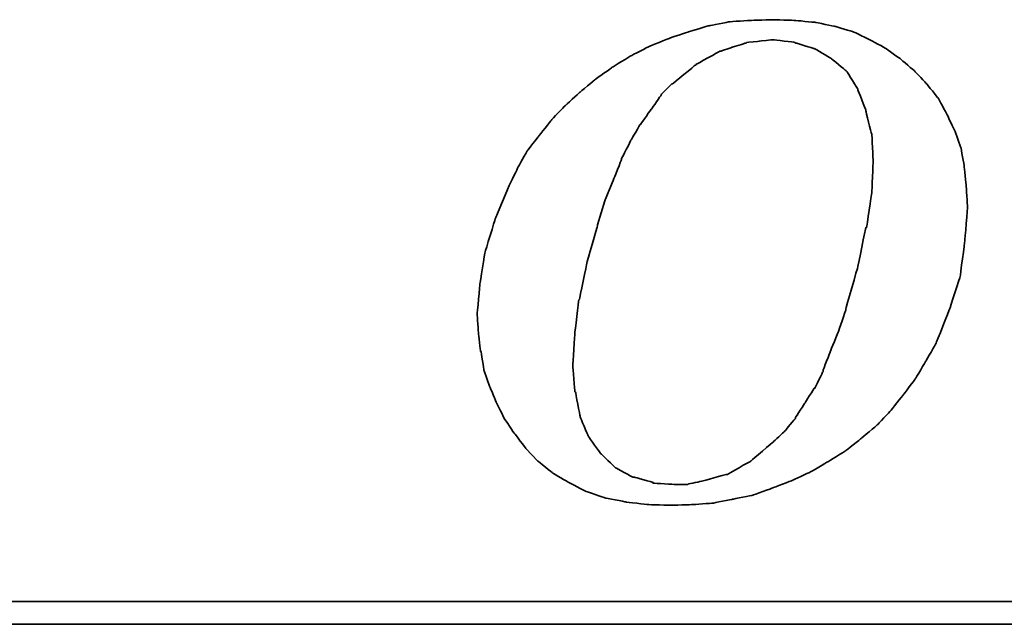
# Model space of a CAD drawing. Header units: millimetres. Extents: x 340 to 668, y 334 to 449.
# Tile 33 of 50: x 582.21 to 591.87, y 367.69 to 373.63. Entities that reach past the tile are written whole.
import ezdxf

# ---------------------------------------------------------------- set-up
doc = ezdxf.new("R2010")
doc.units = ezdxf.units.MM
doc.layers.add('DIM', color=4, linetype='Continuous')
doc.layers.add('layer 1', color=7, linetype='Continuous')

# ---------------------------------------------------------------- blocks, each defined once
blk = doc.blocks.new('TBI MOTION logo(完整正式版)')
at = {"layer": 'layer 1', "color": 22, "lineweight": 35}
for points, knots in [([(-11.34375, -6.98375), (-11.34375, -6.98375), (-10.91375, -7.43875), (-10.91375, -7.43875), (-10.91375, -7.43875), (-10.91375, -7.43875), (-10.38625, -7.87125), (-10.38625, -7.87125), (-10.38625, -7.87125), (-10.38625, -7.87125), (-9.81125, -8.20375), (-9.81125, -8.20375), (-9.81125, -8.20375), (-9.81125, -8.20375), (-9.21125, -8.51875), (-9.21125, -8.51875), (-9.21125, -8.51875), (-9.21125, -8.51875), (-8.51625, -8.75875), (-8.51625, -8.75875), (-8.51625, -8.75875), (-8.51625, -8.75875), (-7.77125, -8.90375), (-7.77125, -8.90375), (-7.77125, -8.90375), (-7.77125, -8.90375), (-6.97875, -8.99875), (-6.97875, -8.99875), (-6.97875, -8.99875), (-6.97875, -8.99875), (-6.14125, -9.02375), (-6.14125, -9.02375), (-6.14125, -9.02375), (-6.14125, -9.02375), (-5.37125, -8.99875), (-5.37125, -8.99875), (-5.37125, -8.99875), (-5.37125, -8.99875), (-4.65375, -8.94875), (-4.65375, -8.94875), (-4.65375, -8.94875), (-4.65375, -8.94875), (-3.93375, -8.80625), (-3.93375, -8.80625), (-3.93375, -8.80625), (-3.93375, -8.80625), (-3.21375, -8.66375), (-3.21375, -8.66375), (-3.21375, -8.66375), (-3.21375, -8.66375), (-2.49375, -8.39875), (-2.49375, -8.39875), (-2.49375, -8.39875), (-2.49375, -8.39875), (-1.79875, -8.13375), (-1.79875, -8.13375), (-1.79875, -8.13375), (-1.79875, -8.13375), (-1.17375, -7.84375), (-1.17375, -7.84375), (-1.17375, -7.84375), (-1.17375, -7.84375), (-0.52375, -7.46375), (-0.52375, -7.46375), (-0.52375, -7.46375), (-0.52375, -7.46375), (0.10124, -7.07875), (0.10124, -7.07875), (0.10124, -7.07875), (0.10124, -7.07875), (0.67625, -6.62375), (0.67625, -6.62375), (0.67625, -6.62375), (0.67625, -6.62375), (1.24874, -6.14375), (1.24874, -6.14375), (1.24874, -6.14375), (1.24874, -6.14375), (1.72874, -5.64125), (1.72874, -5.64125), (1.72874, -5.64125), (1.72874, -5.64125), (2.18624, -5.06375), (2.18624, -5.06375), (2.18624, -5.06375), (2.18624, -5.06375), (2.61625, -4.48874), (2.61625, -4.48874), (2.61625, -4.48874), (2.61625, -4.48874), (3.00125, -3.83874), (3.00125, -3.83874), (3.00125, -3.83874), (3.00125, -3.83874), (3.36124, -3.21374), (3.36124, -3.21374), (3.36124, -3.21374), (3.36124, -3.21374), (3.84374, -1.99125), (3.84374, -1.99125), (3.84374, -1.99125), (3.84374, -1.99125), (4.22625, -0.81875), (4.22625, -0.81875), (4.22625, -0.81875), (4.22625, -0.81875), (4.39125, 0.45624), (4.39125, 0.45624), (4.39125, 0.45624), (4.39125, 0.45624), (4.48874, 1.70124), (4.48874, 1.70124), (4.48874, 1.70124), (4.48874, 1.70124), (4.43874, 2.44625), (4.43874, 2.44625), (4.43874, 2.44625), (4.43874, 2.44625), (4.36874, 3.14125), (4.36874, 3.14125), (4.36874, 3.14125), (4.36874, 3.14125), (4.25125, 3.81125), (4.25125, 3.81125), (4.25125, 3.81125), (4.25125, 3.81125), (4.03124, 4.41125), (4.03124, 4.41125), (4.03124, 4.41125), (4.03124, 4.41125), (3.74374, 5.01125), (3.74374, 5.01125), (3.74374, 5.01125), (3.74374, 5.01125), (3.43124, 5.58875), (3.43124, 5.58875), (3.43124, 5.58875), (3.43124, 5.58875), (3.02625, 6.09125), (3.02625, 6.09125), (3.02625, 6.09125), (3.02625, 6.09125), (2.59374, 6.54875), (2.59374, 6.54875), (2.59374, 6.54875), (2.59374, 6.54875), (2.09124, 6.98125), (2.09124, 6.98125), (2.09124, 6.98125), (2.09124, 6.98125), (1.56124, 7.36625), (1.56124, 7.36625), (1.56124, 7.36625), (1.56124, 7.36625), (0.98624, 7.67625), (0.98624, 7.67625), (0.98624, 7.67625), (0.98624, 7.67625), (0.38624, 7.96375), (0.38624, 7.96375), (0.38624, 7.96375), (0.38624, 7.96375), (-0.25875, 8.15625), (-0.25875, 8.15625), (-0.25875, 8.15625), (-0.25875, 8.15625), (-0.98125, 8.30125), (-0.98125, 8.30125), (-0.98125, 8.30125), (-0.98125, 8.30125), (-1.70124, 8.37125), (-1.70124, 8.37125), (-1.70124, 8.37125), (-1.70124, 8.37125), (-2.49375, 8.39624), (-2.49375, 8.39624), (-2.49375, 8.39624), (-2.49375, 8.39624), (-3.28625, 8.37125), (-3.28625, 8.37125), (-3.28625, 8.37125), (-3.28625, 8.37125), (-4.05125, 8.32125), (-4.05125, 8.32125), (-4.05125, 8.32125), (-4.05125, 8.32125), (-4.77375, 8.18125), (-4.77375, 8.18125), (-4.77375, 8.18125), (-4.77375, 8.18125), (-5.51625, 7.96375), (-5.51625, 7.96375), (-5.51625, 7.96375), (-5.51625, 7.96375), (-6.21125, 7.72625), (-6.21125, 7.72625), (-6.21125, 7.72625), (-6.21125, 7.72625), (-6.92875, 7.43625), (-6.92875, 7.43625), (-6.92875, 7.43625), (-6.92875, 7.43625), (-7.57875, 7.10125), (-7.57875, 7.10125), (-7.57875, 7.10125), (-7.57875, 7.10125), (-8.24875, 6.69125), (-8.24875, 6.69125), (-8.24875, 6.69125), (-8.24875, 6.69125), (-8.84875, 6.26125), (-8.84875, 6.26125), (-8.84875, 6.26125), (-8.84875, 6.26125), (-9.42625, 5.78125), (-9.42625, 5.78125), (-9.42625, 5.78125), (-9.42625, 5.78125), (-9.95375, 5.30125), (-9.95375, 5.30125), (-9.95375, 5.30125), (-9.95375, 5.30125), (-10.43375, 4.79624), (-10.43375, 4.79624), (-10.43375, 4.79624), (-10.43375, 4.79624), (-10.88875, 4.22125), (-10.88875, 4.22125), (-10.88875, 4.22125), (-10.88875, 4.22125), (-11.29875, 3.69375), (-11.29875, 3.69375), (-11.29875, 3.69375), (-11.29875, 3.69375), (-11.63375, 3.09125), (-11.63375, 3.09125), (-11.63375, 3.09125), (-11.63375, 3.09125), (-11.91875, 2.49625), (-11.91875, 2.49625), (-11.91875, 2.49625), (-11.91875, 2.49625), (-12.44875, 1.24625), (-12.44875, 1.24625), (-12.44875, 1.24625), (-12.44875, 1.24625), (-12.80875, 0.06874), (-12.80875, 0.06874), (-12.80875, 0.06874), (-12.80875, 0.06874), (-12.99875, -1.07875), (-12.99875, -1.07875), (-12.99875, -1.07875), (-12.99875, -1.07875), (-13.09375, -2.18375), (-13.09375, -2.18375), (-13.09375, -2.18375), (-13.09375, -2.18375), (-13.04875, -2.85375), (-13.04875, -2.85375), (-13.04875, -2.85375), (-13.04875, -2.85375), (-12.97375, -3.50375), (-12.97375, -3.50375), (-12.97375, -3.50375), (-12.97375, -3.50375), (-12.95375, -3.50375), (-12.95375, -3.50375), (-12.95375, -3.50375), (-12.95375, -3.50375), (-12.85375, -4.17375), (-12.85375, -4.17375), (-12.85375, -4.17375), (-12.85375, -4.17375), (-12.63875, -4.77624), (-12.63875, -4.77624), (-12.63875, -4.77624), (-12.63875, -4.77624), (-12.39875, -5.35125), (-12.39875, -5.35125), (-12.39875, -5.35125), (-12.39875, -5.35125), (-12.11375, -5.92875), (-12.11375, -5.92875), (-12.11375, -5.92875), (-12.11375, -5.92875), (-11.75375, -6.45375), (-11.75375, -6.45375), (-11.75375, -6.45375), (-11.75375, -6.45375), (-11.34375, -6.98375), (-11.34375, -6.98375)], [0, 0, 0, 0, 0.01369863, 0.01369863, 0.01369863, 0.01369864, 0.02739726, 0.02739726, 0.02739726, 0.02739727, 0.04109589, 0.04109589, 0.04109589, 0.0410959, 0.05479452, 0.05479452, 0.05479452, 0.05479453, 0.06849315, 0.06849315, 0.06849315, 0.06849316, 0.08219178, 0.08219178, 0.08219178, 0.08219179, 0.09589041, 0.09589041, 0.09589041, 0.09589042, 0.10958904, 0.10958904, 0.10958904, 0.10958905, 0.12328767, 0.12328767, 0.12328767, 0.12328768, 0.1369863, 0.1369863, 0.1369863, 0.13698631, 0.15068493, 0.15068493, 0.15068493, 0.15068494, 0.16438356, 0.16438356, 0.16438356, 0.16438357, 0.17808219, 0.17808219, 0.17808219, 0.1780822, 0.19178082, 0.19178082, 0.19178082, 0.19178083, 0.20547945, 0.20547945, 0.20547945, 0.20547946, 0.21917808, 0.21917808, 0.21917808, 0.21917809, 0.23287671, 0.23287671, 0.23287671, 0.23287672, 0.24657534, 0.24657534, 0.24657534, 0.24657535, 0.26027397, 0.26027397, 0.26027397, 0.26027398, 0.2739726, 0.2739726, 0.2739726, 0.27397261, 0.28767123, 0.28767123, 0.28767123, 0.28767124, 0.30136986, 0.30136986, 0.30136986, 0.30136987, 0.31506849, 0.31506849, 0.31506849, 0.3150685, 0.32876712, 0.32876712, 0.32876712, 0.32876713, 0.34246575, 0.34246575, 0.34246575, 0.34246576, 0.35616438, 0.35616438, 0.35616438, 0.35616439, 0.36986301, 0.36986301, 0.36986301, 0.36986302, 0.38356164, 0.38356164, 0.38356164, 0.38356165, 0.39726027, 0.39726027, 0.39726027, 0.39726028, 0.4109589, 0.4109589, 0.4109589, 0.41095891, 0.42465753, 0.42465753, 0.42465753, 0.42465754, 0.43835616, 0.43835616, 0.43835616, 0.43835617, 0.45205479, 0.45205479, 0.45205479, 0.4520548, 0.46575342, 0.46575342, 0.46575342, 0.46575343, 0.47945205, 0.47945205, 0.47945205, 0.47945206, 0.49315068, 0.49315068, 0.49315068, 0.49315069, 0.50684932, 0.50684932, 0.50684932, 0.50684933, 0.52054795, 0.52054795, 0.52054795, 0.52054796, 0.53424658, 0.53424658, 0.53424658, 0.53424659, 0.54794521, 0.54794521, 0.54794521, 0.54794522, 0.56164384, 0.56164384, 0.56164384, 0.56164385, 0.57534247, 0.57534247, 0.57534247, 0.57534248, 0.5890411, 0.5890411, 0.5890411, 0.58904111, 0.60273973, 0.60273973, 0.60273973, 0.60273974, 0.61643836, 0.61643836, 0.61643836, 0.61643837, 0.63013699, 0.63013699, 0.63013699, 0.630137, 0.64383562, 0.64383562, 0.64383562, 0.64383563, 0.65753425, 0.65753425, 0.65753425, 0.65753426, 0.67123288, 0.67123288, 0.67123288, 0.67123289, 0.68493151, 0.68493151, 0.68493151, 0.68493152, 0.69863014, 0.69863014, 0.69863014, 0.69863015, 0.71232877, 0.71232877, 0.71232877, 0.71232878, 0.7260274, 0.7260274, 0.7260274, 0.72602741, 0.73972603, 0.73972603, 0.73972603, 0.73972604, 0.75342466, 0.75342466, 0.75342466, 0.75342467, 0.76712329, 0.76712329, 0.76712329, 0.7671233, 0.78082192, 0.78082192, 0.78082192, 0.78082193, 0.79452055, 0.79452055, 0.79452055, 0.79452056, 0.80821918, 0.80821918, 0.80821918, 0.80821919, 0.82191781, 0.82191781, 0.82191781, 0.82191782, 0.83561644, 0.83561644, 0.83561644, 0.83561645, 0.84931507, 0.84931507, 0.84931507, 0.84931508, 0.8630137, 0.8630137, 0.8630137, 0.86301371, 0.87671233, 0.87671233, 0.87671233, 0.87671234, 0.89041096, 0.89041096, 0.89041096, 0.89041097, 0.90410959, 0.90410959, 0.90410959, 0.9041096, 0.91780822, 0.91780822, 0.91780822, 0.91780823, 0.93150685, 0.93150685, 0.93150685, 0.93150686, 0.94520548, 0.94520548, 0.94520548, 0.94520549, 0.95890411, 0.95890411, 0.95890411, 0.95890412, 0.97260274, 0.97260274, 0.97260274, 0.97260275, 0.98630137, 0.98630137, 0.98630137, 0.98630138, 1, 1, 1, 1]), ([(-8.77875, 1.03124), (-8.77875, 1.03124), (-8.51625, 1.89625), (-8.51625, 1.89625), (-8.51625, 1.89625), (-8.51625, 1.89625), (-8.20375, 2.66375), (-8.20375, 2.66375), (-8.20375, 2.66375), (-8.20375, 2.66375), (-7.91625, 3.38125), (-7.91625, 3.38125), (-7.91625, 3.38125), (-7.91625, 3.38125), (-7.91625, 3.40624), (-7.91625, 3.40624), (-7.91625, 3.40624), (-7.91625, 3.40624), (-7.57875, 4.07624), (-7.57875, 4.07624), (-7.57875, 4.07624), (-7.57875, 4.07624), (-7.24375, 4.65125), (-7.24375, 4.65125), (-7.24375, 4.65125), (-7.24375, 4.65125), (-7.21875, 4.65125), (-7.21875, 4.65125), (-7.21875, 4.65125), (-7.21875, 4.65125), (-7.21875, 4.67624), (-7.21875, 4.67624), (-7.21875, 4.67624), (-7.21875, 4.67624), (-6.83625, 5.20375), (-6.83625, 5.20375), (-6.83625, 5.20375), (-6.83625, 5.20375), (-6.49875, 5.68625), (-6.49875, 5.68625), (-6.49875, 5.68625), (-6.49875, 5.68625), (-6.49875, 5.70625), (-6.49875, 5.70625), (-6.49875, 5.70625), (-6.49875, 5.70625), (-6.11625, 6.09125), (-6.11625, 6.09125), (-6.11625, 6.09125), (-6.11625, 6.09125), (-6.09125, 6.09125), (-6.09125, 6.09125), (-6.09125, 6.09125), (-6.09125, 6.09125), (-5.27375, 6.76625), (-5.27375, 6.76625), (-5.27375, 6.76625), (-5.27375, 6.76625), (-5.24875, 6.76625), (-5.24875, 6.76625), (-5.24875, 6.76625), (-5.24875, 6.76625), (-5.24875, 6.78625), (-5.24875, 6.78625), (-5.24875, 6.78625), (-5.24875, 6.78625), (-4.38875, 7.26624), (-4.38875, 7.26624), (-4.38875, 7.26624), (-4.38875, 7.26624), (-4.36125, 7.26624), (-4.36125, 7.26624), (-4.36125, 7.26624), (-4.36125, 7.26624), (-3.93375, 7.41125), (-3.93375, 7.41125), (-3.93375, 7.41125), (-3.93375, 7.41125), (-3.47375, 7.55625), (-3.47375, 7.55625), (-3.47375, 7.55625), (-3.47375, 7.55625), (-3.45375, 7.55625), (-3.45375, 7.55625), (-3.45375, 7.55625), (-3.45375, 7.55625), (-3.42875, 7.58124), (-3.42875, 7.58124), (-3.42875, 7.58124), (-3.42875, 7.58124), (-2.97375, 7.62625), (-2.97375, 7.62625), (-2.97375, 7.62625), (-2.97375, 7.62625), (-2.49375, 7.67625), (-2.49375, 7.67625), (-2.49375, 7.67625), (-2.49375, 7.67625), (-2.46875, 7.67625), (-2.46875, 7.67625), (-2.46875, 7.67625), (-2.46875, 7.67625), (-1.70124, 7.58124), (-1.70124, 7.58124), (-1.70124, 7.58124), (-1.70124, 7.58124), (-1.67875, 7.55625), (-1.67875, 7.55625), (-1.67875, 7.55625), (-1.67875, 7.55625), (-1.65375, 7.55625), (-1.65375, 7.55625), (-1.65375, 7.55625), (-1.65375, 7.55625), (-1.03125, 7.36625), (-1.03125, 7.36625), (-1.03125, 7.36625), (-1.03125, 7.36625), (-1.00625, 7.36625), (-1.00625, 7.36625), (-1.00625, 7.36625), (-1.00625, 7.36625), (-0.43124, 7.02624), (-0.43124, 7.02624), (-0.43124, 7.02624), (-0.43124, 7.02624), (-0.40625, 7.00624), (-0.40625, 7.00624), (-0.40625, 7.00624), (-0.40625, 7.00624), (0.12124, 6.57124), (0.12124, 6.57124), (0.12124, 6.57124), (0.12124, 6.57124), (0.14624, 6.54875), (0.14624, 6.54875), (0.14624, 6.54875), (0.14624, 6.54875), (0.17124, 6.52375), (0.17124, 6.52375), (0.17124, 6.52375), (0.17124, 6.52375), (0.55625, 5.89875), (0.55625, 5.89875), (0.55625, 5.89875), (0.55625, 5.89875), (0.55625, 5.87625), (0.55625, 5.87625), (0.55625, 5.87625), (0.55625, 5.87625), (0.84124, 5.15625), (0.84124, 5.15625), (0.84124, 5.15625), (0.84124, 5.15625), (0.84124, 5.13125), (0.84124, 5.13125), (0.84124, 5.13125), (0.84124, 5.13125), (1.03624, 4.31875), (1.03624, 4.31875), (1.03624, 4.31875), (1.03624, 4.31875), (1.05624, 4.31875), (1.05624, 4.31875), (1.05624, 4.31875), (1.05624, 4.31875), (1.05624, 4.29125), (1.05624, 4.29125), (1.05624, 4.29125), (1.05624, 4.29125), (1.10625, 3.33125), (1.10625, 3.33125), (1.10625, 3.33125), (1.10625, 3.33125), (1.10625, 3.30875), (1.10625, 3.30875), (1.10625, 3.30875), (1.10625, 3.30875), (1.05624, 2.20624), (1.05624, 2.20624), (1.05624, 2.20624), (1.05624, 2.20624), (1.05624, 2.18124), (1.05624, 2.18124), (1.05624, 2.18124), (1.05624, 2.18124), (0.86624, 0.93624), (0.86624, 0.93624), (0.86624, 0.93624), (0.86624, 0.93624), (0.84124, 0.93624), (0.84124, 0.93624), (0.84124, 0.93624), (0.84124, 0.93624), (0.55625, -0.45874), (0.55625, -0.45874), (0.55625, -0.45874), (0.55625, -0.45874), (0.12124, -1.99125), (0.12124, -1.99125), (0.12124, -1.99125), (0.12124, -1.99125), (0.12124, -2.01874), (0.12124, -2.01874), (0.12124, -2.01874), (0.12124, -2.01874), (-0.13874, -2.78375), (-0.13874, -2.78375), (-0.13874, -2.78375), (-0.13874, -2.78375), (-0.43124, -3.50375), (-0.43124, -3.50375), (-0.43124, -3.50375), (-0.43124, -3.50375), (-0.69375, -4.19875), (-0.69375, -4.19875), (-0.69375, -4.19875), (-0.69375, -4.19875), (-0.69375, -4.22375), (-0.69375, -4.22375), (-0.69375, -4.22375), (-0.69375, -4.22375), (-0.98125, -4.82374), (-0.98125, -4.82374), (-0.98125, -4.82374), (-0.98125, -4.82374), (-1.00625, -4.82374), (-1.00625, -4.82374), (-1.00625, -4.82374), (-1.00625, -4.82374), (-1.33875, -5.35125), (-1.33875, -5.35125), (-1.33875, -5.35125), (-1.33875, -5.35125), (-1.67875, -5.87875), (-1.67875, -5.87875), (-1.67875, -5.87875), (-1.67875, -5.87875), (-1.67875, -5.90375), (-1.67875, -5.90375), (-1.67875, -5.90375), (-1.67875, -5.90375), (-2.05875, -6.35875), (-2.05875, -6.35875), (-2.05875, -6.35875), (-2.05875, -6.35875), (-2.08375, -6.38375), (-2.08375, -6.38375), (-2.08375, -6.38375), (-2.08375, -6.38375), (-2.46875, -6.74375), (-2.46875, -6.74375), (-2.46875, -6.74375), (-2.46875, -6.74375), (-3.25875, -7.41625), (-3.25875, -7.41625), (-3.25875, -7.41625), (-3.25875, -7.41625), (-3.28625, -7.43875), (-3.28625, -7.43875), (-3.28625, -7.43875), (-3.28625, -7.43875), (-4.12375, -7.91875), (-4.12375, -7.91875), (-4.12375, -7.91875), (-4.12375, -7.91875), (-4.14875, -7.91875), (-4.14875, -7.91875), (-4.14875, -7.91875), (-4.14875, -7.91875), (-4.17125, -7.91875), (-4.17125, -7.91875), (-4.17125, -7.91875), (-4.17125, -7.91875), (-5.03375, -8.15875), (-5.03375, -8.15875), (-5.03375, -8.15875), (-5.03375, -8.15875), (-5.51625, -8.25625), (-5.51625, -8.25625), (-5.51625, -8.25625), (-5.51625, -8.25625), (-5.54125, -8.27875), (-5.54125, -8.27875), (-5.54125, -8.27875), (-5.54125, -8.27875), (-5.56375, -8.27875), (-5.56375, -8.27875), (-5.56375, -8.27875), (-5.56375, -8.27875), (-5.99625, -8.27875), (-5.99625, -8.27875), (-5.99625, -8.27875), (-5.99625, -8.27875), (-6.76375, -8.23125), (-6.76375, -8.23125), (-6.76375, -8.23125), (-6.76375, -8.23125), (-6.78875, -8.23125), (-6.78875, -8.23125), (-6.78875, -8.23125), (-6.78875, -8.23125), (-6.78875, -8.20375), (-6.78875, -8.20375), (-6.78875, -8.20375), (-6.78875, -8.20375), (-7.45875, -8.01375), (-7.45875, -8.01375), (-7.45875, -8.01375), (-7.45875, -8.01375), (-7.48375, -8.01375), (-7.48375, -8.01375), (-7.48375, -8.01375), (-7.48375, -8.01375), (-7.50875, -8.01375), (-7.50875, -8.01375), (-7.50875, -8.01375), (-7.50875, -8.01375), (-8.13125, -7.67875), (-8.13125, -7.67875), (-8.13125, -7.67875), (-8.13125, -7.67875), (-8.15625, -7.65375), (-8.15625, -7.65375), (-8.15625, -7.65375), (-8.15625, -7.65375), (-8.65875, -7.17375), (-8.65875, -7.17375), (-8.65875, -7.17375), (-8.65875, -7.17375), (-8.68375, -7.14875), (-8.68375, -7.14875), (-8.68375, -7.14875), (-8.68375, -7.14875), (-9.08875, -6.57375), (-9.08875, -6.57375), (-9.08875, -6.57375), (-9.08875, -6.57375), (-9.11375, -6.54875), (-9.11375, -6.54875), (-9.11375, -6.54875), (-9.11375, -6.54875), (-9.11375, -6.52875), (-9.11375, -6.52875), (-9.11375, -6.52875), (-9.11375, -6.52875), (-9.40375, -5.85375), (-9.40375, -5.85375), (-9.40375, -5.85375), (-9.40375, -5.85375), (-9.40375, -5.82875), (-9.40375, -5.82875), (-9.40375, -5.82875), (-9.40375, -5.82875), (-9.56875, -4.96875), (-9.56875, -4.96875), (-9.56875, -4.96875), (-9.56875, -4.96875), (-9.59375, -4.94375), (-9.59375, -4.94375), (-9.59375, -4.94375), (-9.59375, -4.94375), (-9.66375, -4.03375), (-9.66375, -4.03375), (-9.66375, -4.03375), (-9.66375, -4.03375), (-9.66375, -4.00875), (-9.66375, -4.00875), (-9.66375, -4.00875), (-9.66375, -4.00875), (-9.59375, -2.85375), (-9.59375, -2.85375), (-9.59375, -2.85375), (-9.59375, -2.85375), (-9.45125, -1.65875), (-9.45125, -1.65875), (-9.45125, -1.65875), (-9.45125, -1.65875), (-9.42625, -1.63375), (-9.42625, -1.63375), (-9.42625, -1.63375), (-9.42625, -1.63375), (-9.16125, -0.33875), (-9.16125, -0.33875), (-9.16125, -0.33875), (-9.16125, -0.33875), (-8.77875, 1.00624), (-8.77875, 1.00624), (-8.77875, 1.00624), (-8.77875, 1.00624), (-8.77875, 1.03124), (-8.77875, 1.03124)], [0, 0, 0, 0, 0.01020408, 0.01020408, 0.01020408, 0.01020409, 0.02040816, 0.02040816, 0.02040816, 0.02040817, 0.03061224, 0.03061224, 0.03061224, 0.03061225, 0.04081633, 0.04081633, 0.04081633, 0.04081634, 0.05102041, 0.05102041, 0.05102041, 0.05102042, 0.06122449, 0.06122449, 0.06122449, 0.0612245, 0.07142857, 0.07142857, 0.07142857, 0.07142858, 0.08163265, 0.08163265, 0.08163265, 0.08163266, 0.09183673, 0.09183673, 0.09183673, 0.09183674, 0.10204082, 0.10204082, 0.10204082, 0.10204083, 0.1122449, 0.1122449, 0.1122449, 0.11224491, 0.12244898, 0.12244898, 0.12244898, 0.12244899, 0.13265306, 0.13265306, 0.13265306, 0.13265307, 0.14285714, 0.14285714, 0.14285714, 0.14285715, 0.15306122, 0.15306122, 0.15306122, 0.15306123, 0.16326531, 0.16326531, 0.16326531, 0.16326532, 0.17346939, 0.17346939, 0.17346939, 0.1734694, 0.18367347, 0.18367347, 0.18367347, 0.18367348, 0.19387755, 0.19387755, 0.19387755, 0.19387756, 0.20408163, 0.20408163, 0.20408163, 0.20408164, 0.21428571, 0.21428571, 0.21428571, 0.21428572, 0.2244898, 0.2244898, 0.2244898, 0.22448981, 0.23469388, 0.23469388, 0.23469388, 0.23469389, 0.24489796, 0.24489796, 0.24489796, 0.24489797, 0.25510204, 0.25510204, 0.25510204, 0.25510205, 0.26530612, 0.26530612, 0.26530612, 0.26530613, 0.2755102, 0.2755102, 0.2755102, 0.27551021, 0.28571429, 0.28571429, 0.28571429, 0.2857143, 0.29591837, 0.29591837, 0.29591837, 0.29591838, 0.30612245, 0.30612245, 0.30612245, 0.30612246, 0.31632653, 0.31632653, 0.31632653, 0.31632654, 0.32653061, 0.32653061, 0.32653061, 0.32653062, 0.33673469, 0.33673469, 0.33673469, 0.3367347, 0.34693878, 0.34693878, 0.34693878, 0.34693879, 0.35714286, 0.35714286, 0.35714286, 0.35714287, 0.36734694, 0.36734694, 0.36734694, 0.36734695, 0.37755102, 0.37755102, 0.37755102, 0.37755103, 0.3877551, 0.3877551, 0.3877551, 0.38775511, 0.39795918, 0.39795918, 0.39795918, 0.39795919, 0.40816327, 0.40816327, 0.40816327, 0.40816328, 0.41836735, 0.41836735, 0.41836735, 0.41836736, 0.42857143, 0.42857143, 0.42857143, 0.42857144, 0.43877551, 0.43877551, 0.43877551, 0.43877552, 0.44897959, 0.44897959, 0.44897959, 0.4489796, 0.45918367, 0.45918367, 0.45918367, 0.45918368, 0.46938776, 0.46938776, 0.46938776, 0.46938777, 0.47959184, 0.47959184, 0.47959184, 0.47959185, 0.48979592, 0.48979592, 0.48979592, 0.48979593, 0.5, 0.5, 0.5, 0.50000001, 0.51020408, 0.51020408, 0.51020408, 0.51020409, 0.52040816, 0.52040816, 0.52040816, 0.52040817, 0.53061224, 0.53061224, 0.53061224, 0.53061225, 0.54081633, 0.54081633, 0.54081633, 0.54081634, 0.55102041, 0.55102041, 0.55102041, 0.55102042, 0.56122449, 0.56122449, 0.56122449, 0.5612245, 0.57142857, 0.57142857, 0.57142857, 0.57142858, 0.58163265, 0.58163265, 0.58163265, 0.58163266, 0.59183673, 0.59183673, 0.59183673, 0.59183674, 0.60204082, 0.60204082, 0.60204082, 0.60204083, 0.6122449, 0.6122449, 0.6122449, 0.61224491, 0.62244898, 0.62244898, 0.62244898, 0.62244899, 0.63265306, 0.63265306, 0.63265306, 0.63265307, 0.64285714, 0.64285714, 0.64285714, 0.64285715, 0.65306122, 0.65306122, 0.65306122, 0.65306123, 0.66326531, 0.66326531, 0.66326531, 0.66326532, 0.67346939, 0.67346939, 0.67346939, 0.6734694, 0.68367347, 0.68367347, 0.68367347, 0.68367348, 0.69387755, 0.69387755, 0.69387755, 0.69387756, 0.70408163, 0.70408163, 0.70408163, 0.70408164, 0.71428571, 0.71428571, 0.71428571, 0.71428572, 0.7244898, 0.7244898, 0.7244898, 0.72448981, 0.73469388, 0.73469388, 0.73469388, 0.73469389, 0.74489796, 0.74489796, 0.74489796, 0.74489797, 0.75510204, 0.75510204, 0.75510204, 0.75510205, 0.76530612, 0.76530612, 0.76530612, 0.76530613, 0.7755102, 0.7755102, 0.7755102, 0.77551021, 0.78571429, 0.78571429, 0.78571429, 0.7857143, 0.79591837, 0.79591837, 0.79591837, 0.79591838, 0.80612245, 0.80612245, 0.80612245, 0.80612246, 0.81632653, 0.81632653, 0.81632653, 0.81632654, 0.82653061, 0.82653061, 0.82653061, 0.82653062, 0.83673469, 0.83673469, 0.83673469, 0.8367347, 0.84693878, 0.84693878, 0.84693878, 0.84693879, 0.85714286, 0.85714286, 0.85714286, 0.85714287, 0.86734694, 0.86734694, 0.86734694, 0.86734695, 0.87755102, 0.87755102, 0.87755102, 0.87755103, 0.8877551, 0.8877551, 0.8877551, 0.88775511, 0.89795918, 0.89795918, 0.89795918, 0.89795919, 0.90816327, 0.90816327, 0.90816327, 0.90816328, 0.91836735, 0.91836735, 0.91836735, 0.91836736, 0.92857143, 0.92857143, 0.92857143, 0.92857144, 0.93877551, 0.93877551, 0.93877551, 0.93877552, 0.94897959, 0.94897959, 0.94897959, 0.9489796, 0.95918367, 0.95918367, 0.95918367, 0.95918368, 0.96938776, 0.96938776, 0.96938776, 0.96938777, 0.97959184, 0.97959184, 0.97959184, 0.97959185, 0.98979592, 0.98979592, 0.98979592, 0.98979593, 1, 1, 1, 1]), ([(75.90875, -9.47875), (75.90875, -9.47875), (75.90875, -12.28625), (75.90875, -12.28625), (75.90875, -12.28625), (75.90875, -12.28625), (75.90875, -12.47875), (75.90875, -12.47875), (75.90875, -12.47875), (75.90875, -12.47875), (75.71625, -12.47875), (75.71625, -12.47875), (75.71625, -12.47875), (75.71625, -12.47875), (-88.32875, -12.47875), (-88.32875, -12.47875), (-88.32875, -12.47875), (-88.32875, -12.47875), (-88.32875, -13.29375), (-88.32875, -13.29375), (-88.32875, -13.29375), (-88.32875, -13.29375), (82.89125, -13.29375), (82.89125, -13.29375), (82.89125, -13.29375), (82.89125, -13.29375), (75.90875, -9.47875), (75.90875, -9.47875)], [0, 0, 0, 0, 0.14285714, 0.14285714, 0.14285714, 0.14285715, 0.28571429, 0.28571429, 0.28571429, 0.2857143, 0.42857143, 0.42857143, 0.42857143, 0.42857144, 0.57142857, 0.57142857, 0.57142857, 0.57142858, 0.71428571, 0.71428571, 0.71428571, 0.71428572, 0.85714286, 0.85714286, 0.85714286, 0.85714287, 1, 1, 1, 1])]:
    blk.add_open_spline(points, degree=3, knots=knots, dxfattribs=at)

msp = doc.modelspace()

# ---------------------------------------------------------------- block references
at = {"layer": 'DIM', "color": 7, "xscale": 0.2736514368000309, "yscale": 0.2736514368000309, "zscale": 0.2736514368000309}
msp.add_blockref('TBI MOTION logo(完整正式版)', (590.2779, 371.3292), dxfattribs=at)

doc.saveas('drawing.dxf')
